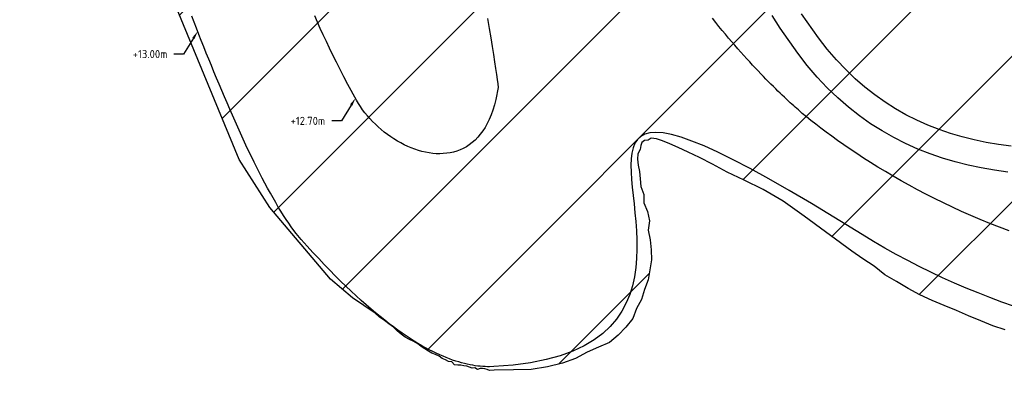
# Model space of a CAD drawing. Header units: metres. Extents: x 201571 to 204484, y 393973 to 396972.
# Tile 3 of 12: x 203137 to 203441, y 396237 to 396350. Entities that reach past the tile are written whole.
import ezdxf
from ezdxf import colors
from ezdxf.entities.mleader import LeaderData, LeaderLine
from ezdxf.math import Vec2, Vec3

# ---------------------------------------------------------------- set-up
doc = ezdxf.new("R2010")
doc.units = ezdxf.units.M
doc.layers.get('0').update_dxf_attribs({"lineweight": 25})
doc.layers.add('Z-GROENE-RIVIER-G', color=109, linetype='Continuous', lineweight=25)
doc.styles.get("Standard").update_dxf_attribs({"font": 'NLCS-ISO.ttf'})

msp = doc.modelspace()

# ---------------------------------------------------------------- hatches: boundary and pattern name
at = {"layer": 'Z-GROENE-RIVIER-G'}
h = msp.add_hatch(dxfattribs=at)
h.set_pattern_fill('ANSI31', color=256, scale=10)
h.paths.add_polyline_path([(204459.66, 396124.82), (204452.48, 396121.46), (204438.03, 396117.75), (204421.37, 396108.32), (204399.89, 396098.32), (204370.82, 396092.77), (204345.53, 396088.71), (204298.61, 396090.26), (204297.1, 396089.87), (204295.19, 396089.94), (204290.09, 396090.11), (204286.07, 396090.25), (204281.2, 396090.84), (204273.31, 396091.3), (204260.01, 396089.94), (204256.56, 396087.58), (204256.46, 396087.58), (204249.91, 396086.12), (204246.6, 396085.66), (204241.64, 396085.22), (204235.63, 396084.41), (204227.86, 396083.05), (204220.68, 396080.31), (204216.09, 396078.48), (204211.69, 396076.87), (204208.48, 396075.71), (204205.82, 396075.12), (204201.56, 396074.42), (204199.54, 396074.09), (204182.5, 396072.68), (204154.71, 396070.4), (204126.93, 396068.11), (204099.14, 396065.82), (204071.36, 396063.53), (204048.64, 396060.02), (204025.92, 396056.52), (204024.91, 396056.39), (204009.99, 396054.59), (204008.88, 396054.51), (203991.41, 396053.28), (203990.16, 396053.35), (203987.68, 396053.78), (203985.26, 396055.76), (203982.74, 396055.37), (203980.23, 396055.06), (203977.73, 396055.22), (203975.25, 396055.77), (203972.75, 396055.91), (203970.28, 396056.55), (203967.8, 396057.2), (203965.29, 396056.86), (203962.81, 396057.5), (203960.3, 396057.29), (203957.77, 396056.53), (203955.3, 396057.46), (203952.32, 396058.34), (203949.69, 396057.73), (203947.2, 396057.96), (203944.86, 396059.15), (203942.4, 396059.61), (203939.85, 396059.5), (203937.52, 396060.75), (203934.98, 396060.73), (203932.46, 396060.82), (203930.06, 396061.61), (203927.52, 396061.55), (203924.93, 396061.16), (203922.55, 396062.11), (203920.03, 396062.23), (203915.82, 396062.55), (203913.68, 396063.89), (203911.35, 396064.8), (203909.04, 396065.77), (203906.89, 396067.09), (203904.42, 396067.68), (203902.09, 396068.6), (203899.7, 396069.37), (203897.42, 396070.41), (203895.04, 396071.19), (203892.67, 396072.01), (203890.59, 396073.49), (203888.14, 396074.15), (203885.88, 396075.22), (203883.58, 396076.19), (203881.77, 396078.27), (203879.75, 396079.89), (203877.09, 396080.05), (203874.47, 396080.31), (203871.94, 396080.78), (203869.15, 396080.66), (203867.3, 396082.64), (203864.67, 396082.9), (203861.53, 396081.98), (203861.19, 396087.36), (203859.07, 396088.76), (203856.44, 396091.07), (203854.57, 396092.78), (203853.01, 396094.96), (203850.99, 396096.43), (203848.93, 396097.85), (203846.72, 396099.04), (203844.61, 396100.38), (203842.98, 396102.47), (203840.97, 396103.95), (203839.05, 396105.58), (203837.05, 396107.09), (203835.32, 396109.02), (203833.21, 396110.36), (203831.24, 396111.91), (203829.22, 396113.4), (203827.47, 396115.29), (203824.96, 396116.01), (203823, 396117.59), (203821.01, 396119.11), (203819.03, 396120.65), (203816.8, 396121.82), (203814.63, 396123.06), (203812.52, 396124.41), (203810.54, 396125.94), (203808.82, 396127.88), (203806.26, 396128.54), (203804.01, 396129.67), (203801.89, 396130.99), (203799.83, 396132.4), (203797.56, 396133.51), (203814.76, 396164.85), (203818.13, 396176.28), (203819, 396186.72), (203817.04, 396193.06), (203814.88, 396199.25), (203813.48, 396202.06), (203809.66, 396207.49), (203804.45, 396212.55), (203742.69, 396250.89), (203735.1, 396257.1), (203712.23, 396272.92), (203709.78, 396271.61), (203688.02, 396246.04), (203626.14, 396297.47), (203625.85, 396297.69), (203625.2, 396297.73), (203624.75, 396297.53), (203624.3, 396297.23), (203623.54, 396297.06), (203622.13, 396297.22), (203621.81, 396296.57), (203621.22, 396296.03), (203620.66, 396295.4), (203619.55, 396295.06), (203617.75, 396295.12), (203616.19, 396294.95), (203615.1, 396294.43), (203614.08, 396293.81), (203613.38, 396292.94), (203612.64, 396292.05), (203611.72, 396291.25), (203611.08, 396290.23), (203610.17, 396289.37), (203609.75, 396288.16), (203609.23, 396287.01), (203608.49, 396285.99), (203607.76, 396284.96), (203606.92, 396284.01), (203606.43, 396282.82), (203605.79, 396281.75), (203605.06, 396280.74), (203604.37, 396279.74), (203603.5, 396278.87), (203602.38, 396278.2), (203601.28, 396277.56), (203600.76, 396276.56), (203600.12, 396275.69), (203600.03, 396274.5), (203600.09, 396273.27), (203599.76, 396272.35), (203599.23, 396271.63), (203598.55, 396271.08), (203598.34, 396270.28), (203598.16, 396269.55), (203597.84, 396268.98), (203597.49, 396268.53), (203597.09, 396268.2), (203596.82, 396267.88), (203596.63, 396267.61), (203596.45, 396267.44), (203596.39, 396267.3), (203596.44, 396267.41), (203596.04, 396266.8), (203595.83, 396266.36), (203595.45, 396265.95), (203595.17, 396265.39), (203594.64, 396264.91), (203594.25, 396264.27), (203593.9, 396263.55), (203593.21, 396262.96), (203592.55, 396262.31), (203592.28, 396261.37), (203591.9, 396260.44), (203591.41, 396259.55), (203590.92, 396258.6), (203590.22, 396257.75), (203589.84, 396256.66), (203589.24, 396255.68), (203588.43, 396254.81), (203587.58, 396253.94), (203587.45, 396252.57), (203586.74, 396251.57), (203586.24, 396250.4), (203585.46, 396249.42), (203584.79, 396248.34), (203583.94, 396247.4), (203583.03, 396246.49), (203582.05, 396245.63), (203576.94, 396240.19), (203569.67, 396237.06), (203561.01, 396236.51), (203551.14, 396238.76), (203548.62, 396238.66), (203546.15, 396239.43), (203543.47, 396239.19), (203540.85, 396239.9), (203538.14, 396240.5), (203535.31, 396240.67), (203532.47, 396241.28), (203529.63, 396242.31), (203526.7, 396243.07), (203517.44, 396244.61), (203514.16, 396244.59), (203510.81, 396244.46), (203507.3, 396243.72), (203503.84, 396243.65), (203500.51, 396244.51), (203497.06, 396245.02), (203493.66, 396245.98), (203489.94, 396245.55), (203486.47, 396246.54), (203482.85, 396247.01), (203479.22, 396247.61), (203475.56, 396248.26), (203471.94, 396249.21), (203468.26, 396250.04), (203464.52, 396250.77), (203460.77, 396251.58), (203456.89, 396252.08), (203452.98, 396252.61), (203448.85, 396252.59), (203444.95, 396253.43), (203441.19, 396254.75), (203437.38, 396256), (203433.68, 396257.59), (203429.93, 396259.12), (203426.19, 396260.72), (203422.42, 396262.29), (203418.63, 396263.86), (203414.88, 396265.57), (203411.24, 396267.54), (203407.69, 396269.7), (203404.06, 396271.74), (203400.78, 396274.41), (203397.24, 396276.65), (203393.92, 396279.03), (203379.21, 396289.88), (203372.68, 396294.43), (203366.5, 396298.11), (203360.66, 396300.94), (203355.42, 396303.42), (203350.89, 396305.85), (203346.9, 396307.96), (203343.35, 396309.6), (203340.29, 396311), (203337.68, 396312.11), (203335.47, 396313.05), (203333.59, 396313.64), (203332.01, 396313.89), (203331.02, 396313.24), (203329.92, 396313.16), (203329.13, 396312.56), (203328.74, 396311.59), (203328.56, 396310.41), (203327.82, 396309.1), (203327.78, 396307.44), (203327.91, 396305.59), (203328.32, 396303.57), (203328.6, 396301.37), (203328.76, 396299), (203329.66, 396296.56), (203329.74, 396293.91), (203330.85, 396291.26), (203331.4, 396288.45), (203330.99, 396285.5), (203331.7, 396282.55), (203331.96, 396279.51), (203332.11, 396276.4), (203331.51, 396273.32), (203331.06, 396270.2), (203329.87, 396267.25), (203329, 396264.18), (203327.39, 396261.4), (203326.26, 396258.27), (203324.18, 396255.64), (203321.78, 396253.19), (203319.11, 396250.88), (203315.68, 396249.46), (203312.22, 396247.9), (203308.64, 396246), (203304.55, 396244.55), (203299.99, 396243.42), (203294.98, 396242.55), (203289.45, 396242.47), (203283.48, 396242.37), (203282.11, 396242.3), (203281.39, 396242.52), (203280.67, 396242.75), (203279.93, 396242.85), (203279.17, 396242.91), (203278.34, 396242.6), (203277.58, 396243.04), (203276.72, 396242.96), (203275.92, 396243.33), (203275.07, 396243.55), (203274.17, 396243.67), (203273.26, 396243.89), (203272.28, 396243.94), (203271.26, 396244.03), (203270.49, 396244.9), (203269.43, 396245.07), (203268.47, 396245.56), (203267.44, 396245.98), (203266.5, 396246.66), (203265.45, 396247.18), (203264.33, 396247.65), (203263.22, 396248.21), (203262.17, 396248.97), (203261.04, 396249.67), (203259.92, 396250.46), (203258.75, 396251.22), (203257.43, 396251.86), (203256.08, 396252.53), (203254.86, 396253.49), (203253.62, 396254.49), (203252.41, 396255.61), (203251.05, 396256.61), (203249.65, 396257.65), (203248.18, 396258.68), (203246.81, 396259.92), (203239.76, 396264.63), (203233.06, 396270.46), (203214.29, 396292.47), (203204.79, 396307.29), (203185.74, 396353.54), (203168.33, 396397.86), (203159.69, 396419.82), (203149.67, 396452.79), (203145.89, 396468.09), (203142.25, 396478.85), (203139.37, 396495.21), (203139.82, 396511.72), (203137.55, 396538.17), (203135.12, 396566.81), (203132.7, 396588.92), (203129.99, 396603.84), (203126.64, 396609.52), (203125.22, 396615.43), (203122.91, 396620.84), (203121.84, 396626.4), (203119.36, 396631.25), (203117.56, 396636.13), (203118.56, 396642.05), (203116.31, 396646.44), (203111.29, 396649.97), (203108.93, 396655.02), (203105.37, 396660.08), (203102.1, 396663.52), (203097.47, 396664.86), (203094.34, 396667.07), (203091.5, 396669.32), (203089.31, 396672.07), (203087.2, 396674.86), (203085.24, 396677.83), (203083.25, 396680.85), (203080.67, 396683.16), (203078.03, 396685.4), (203075.06, 396687.13), (203072.21, 396689.1), (203069.14, 396690.71), (203065.96, 396692.18), (203062.75, 396693.64), (203059.41, 396694.88), (203056.12, 396696.4), (203052.72, 396697.8), (203049.03, 396698.49), (203045.51, 396699.9), (203041.96, 396701.55), (203038.24, 396702.84), (203034.5, 396704.37), (203030.7, 396706.02), (203026.92, 396708.19), (203022.87, 396709.52), (203018.9, 396711.63), (203016.96, 396711.91), (202988.58, 396717.62), (202987.61, 396717.79), (202958.98, 396722.43), (202957.92, 396722.62), (202939.8, 396728.75), (202938.83, 396729.19), (202926.31, 396735.58), (202923.18, 396738.14), (202920.6, 396739.23), (202918.48, 396740.61), (202916.47, 396741.83), (202914.72, 396743.13), (202913.37, 396744.61), (202911.9, 396745.86), (202910.87, 396747.3), (202909.89, 396748.67), (202909.11, 396750.05), (202908.51, 396751.44), (202907.66, 396752.67), (202907.17, 396753.96), (202907.18, 396755.37), (202906.83, 396756.61), (202906.63, 396757.86), (202906.53, 396759.21), (202905.56, 396761), (202902.67, 396763.74), (202898.54, 396767), (202893.74, 396769.7), (202888, 396772.18), (202884.87, 396773.35), (202881.25, 396773.98), (202877.23, 396774.5), (202872.79, 396774.91), (202867.99, 396775.55), (202862.66, 396775.84), (202853.52, 396776.5), (202849.24, 396777.19), (202845.1, 396777.92), (202841.09, 396778.54), (202837.29, 396779.62), (202833.62, 396780.62), (202830.13, 396781.98), (202826.76, 396783.22), (202823.52, 396784.56), (202820.35, 396785.58), (202817.17, 396785.95), (202814.09, 396786.28), (202810.97, 396785.94), (202808.12, 396786.51), (202805.27, 396786.65), (202802.66, 396787.52), (202800.06, 396788.05), (202797.3, 396787.65), (202794.82, 396788.14), (202792.38, 396788.51), (202790.04, 396789.09), (202787.71, 396789.5), (202785.56, 396790.35), (202783.36, 396790.92), (202781.14, 396791.31), (202779.02, 396791.89), (202777.08, 396792.89), (202775.07, 396793.62), (202773.22, 396794.68), (202771.16, 396795.24), (202769.41, 396796.44), (202767.6, 396797.5), (202765.89, 396798.71), (202764.1, 396799.77), (202762.27, 396800.8), (202760.65, 396802.18), (202759.02, 396803.57), (202757.32, 396804.89), (202755.49, 396806.04), (202753.91, 396807.63), (202752.11, 396808.95), (202750.24, 396810.24), (202748.26, 396811.46), (202746.23, 396812.71), (202744.2, 396814.06), (202742.02, 396815.33), (202739.9, 396816.77), (202737.75, 396818.32), (202735.17, 396819.65), (202726.95, 396822.42), (202725.01, 396824.27), (202723.93, 396826.74), (202722.83, 396829.09), (202722.2, 396831.65), (202721.37, 396834.01), (202720.65, 396836.37), (202719.89, 396838.69), (202719.53, 396841.13), (202719.14, 396843.53), (202719.15, 396846.04), (202718.95, 396848.44), (202718.83, 396850.86), (202717.69, 396852.25), (202713.57, 396865.76), (202713.37, 396866.82), (202711.85, 396878.17), (202710.33, 396889.52), (202710.02, 396890.29), (202705.45, 396899.67), (202700.88, 396909.06), (202700.42, 396909.67), (202691.35, 396917.18), (202690.63, 396917.56), (202684.23, 396919.85), (202683.42, 396919.94), (202672.45, 396919.94), (202671.42, 396919.99), (202661.43, 396920.57), (202651.44, 396921.15), (202641.45, 396921.73), (202631.47, 396922.31), (202630.46, 396922.4), (202620.74, 396923.26), (202611.02, 396924.11), (202601.3, 396924.97), (202591.58, 396925.83), (202590.48, 396925.98), (202583.6, 396928.3), (202576.73, 396930.63), (202576.38, 396930.85), (202576.17, 396931.07), (202574.14, 396941.45), (202574.29, 396942.61), (202576.47, 396953.37), (202576.85, 396954.41), (202581.71, 396964.37), (202582.59, 396965.22), (202589.37, 396969.66), (202590.44, 396970.06), (202597.45, 396971.84), (202602.56, 396969.66), (202607.85, 396964.66), (202608.6, 396964.26), (202615.69, 396960.69), (202622.78, 396957.11), (202623.63, 396956.9), (202634.85, 396954.63), (202636.21, 396954.58), (202657.35, 396954.47), (202659.24, 396955.88), (202661.21, 396955.79), (202663.21, 396955.53), (202665.22, 396955.49), (202667.24, 396955.39), (202669.25, 396955.66), (202671.29, 396955.55), (202673.32, 396955.66), (202675.33, 396956.14), (202677.36, 396956.48), (202679.4, 396956.44), (202681.44, 396956.27), (202683.44, 396956.57), (202685.43, 396957.06), (202687.43, 396957.25), (202689.41, 396957.3), (202691.4, 396956.83), (202693.33, 396957.37), (202695.26, 396957.2), (202697.15, 396957.16), (202699.03, 396956.91), (202700.86, 396956.77), (202702.66, 396956.52), (202709.51, 396956.44), (202711.12, 396956.41), (202712.66, 396956.08), (202714.16, 396955.87), (202715.68, 396956.06), (202717.14, 396956.04), (202718.58, 396956.09), (202719.87, 396955.69), (202721.21, 396955.59), (202722.54, 396955.52), (202723.7, 396955.05), (202724.72, 396954.41), (202725.83, 396953.88), (202729.83, 396950.57), (202731.61, 396948.74), (202733.65, 396947.17), (202735.59, 396945.45), (202736.95, 396943.25), (202738.73, 396941.3), (202739.81, 396938.87), (202741, 396936.49), (202742.09, 396934.02), (202742.67, 396931.3), (202743.88, 396928.78), (202744.89, 396926.14), (202745.67, 396923.37), (202747.09, 396920.74), (202748.81, 396918.13), (202749.44, 396915.17), (202750.72, 396912.34), (202751.43, 396909.33), (202751.51, 396906.16), (202752.08, 396903.08), (202753.08, 396900.07), (202753.82, 396897), (202754.65, 396893.93), (202755.74, 396890.93), (202756.62, 396887.87), (202758.02, 396884.97), (202758.86, 396881.93), (202762.3, 396866.53), (202764.34, 396864.06), (202765.75, 396858.13), (202769.17, 396852.36), (202772.75, 396847.17), (202775.16, 396844.44), (202779.91, 396840.54), (202781.89, 396838.83), (202786.97, 396834.83), (202794.36, 396830.75), (202796.39, 396829.95), (202802.37, 396827.86), (202804.35, 396827.06), (202812.75, 396825.03), (202822.71, 396824.48), (202823.66, 396824.45), (202832.13, 396824.76), (202838.55, 396825.33), (202841.38, 396825.96), (202852.78, 396828.98), (202853.79, 396829.42), (202862.22, 396831.57), (202864.78, 396832.41), (202871.57, 396833.79), (202876.34, 396834.02), (202881.88, 396833.48), (202886.03, 396832.25), (202894.62, 396829.1), (202895.64, 396828.65), (202903.23, 396823.59), (202904.12, 396822.89), (202910.04, 396815.97), (202910.69, 396815.19), (202918.76, 396805), (202926.84, 396794.81), (202927.47, 396794.05), (202935.52, 396784.5), (202944.18, 396775.3), (202944.96, 396774.42), (202952.56, 396767.24), (202961.37, 396760.62), (202962.42, 396759.77), (202968.58, 396756.07), (202975.34, 396752.59), (202976.71, 396751.92), (202981.51, 396749.7), (202986.79, 396747.9), (202989.53, 396747.13), (202995.55, 396745.76), (203003.25, 396744.43), (203004.95, 396744.08), (203006.97, 396743.87), (203010.17, 396743.4), (203013.42, 396743.48), (203016.7, 396743.73), (203019.99, 396743.6), (203023.33, 396743.75), (203026.72, 396744.4), (203030.14, 396744.64), (203033.62, 396744.8), (203037.16, 396745.2), (203040.78, 396745.84), (203044.46, 396746.04), (203048.23, 396746.23), (203052.02, 396745.77), (203055.93, 396745.67), (203059.97, 396745.87), (203064.07, 396745.68), (203068.21, 396744.99), (203072.41, 396744.09), (203076.7, 396743.08), (203081.11, 396742.13), (203085.63, 396741.13), (203090.17, 396739.68), (203094.95, 396738.56), (203099.8, 396737.15), (203104.65, 396735.56), (203110.66, 396733.63), (203113.74, 396732.58), (203116.94, 396731.66), (203120.03, 396730.18), (203123.28, 396728.94), (203126.89, 396728.62), (203137.83, 396726.07), (203145.28, 396721.38), (203162.38, 396712.95), (203174.41, 396708.6), (203187.72, 396701.9), (203201.78, 396695.66), (203221.27, 396686.97), (203236.07, 396678.5), (203247.24, 396672.17), (203257.43, 396666.95), (203261.93, 396664.51), (203265.72, 396661.02), (203269.98, 396658.11), (203273.95, 396654.74), (203277.55, 396650.88), (203282.05, 396648.01), (203286.45, 396644.93), (203291.01, 396641.9), (203294.39, 396637.55), (203300.5, 396635.68), (203304.62, 396630.46), (203307.87, 396628.58), (203310.62, 396626.1), (203312.72, 396622.96), (203314.75, 396619.66), (203317.6, 396616.84), (203320.32, 396613.79), (203323.14, 396610.69), (203325.61, 396607.23), (203328.4, 396603.89), (203330.69, 396600.11), (203333, 396596.26), (203335.57, 396592.51), (203338.08, 396588.64), (203341.55, 396585.33), (203344.2, 396581.42), (203346.91, 396577.5), (203348.45, 396572.77), (203350.55, 396568.35), (203351.79, 396563.34), (203353.93, 396558.87), (203355.81, 396554.19), (203359.09, 396550.45), (203364.84, 396548.39), (203364.15, 396541.88), (203367.29, 396538.02), (203371.52, 396534.98), (203374.09, 396530.75), (203377.31, 396527.03), (203381.23, 396523.89), (203385.47, 396521.09), (203387.9, 396516.89), (203390.8, 396513.12), (203394.63, 396510.22), (203397.53, 396506.59), (203401, 396503.56), (203403.39, 396499.57), (203407.21, 396497.08), (203410.01, 396493.65), (203413.62, 396491.2), (203417.04, 396488.67), (203420.73, 396486.65), (203423.23, 396483.19), (203426.87, 396481.41), (203430.2, 396479.34), (203433.38, 396477.19), (203436.71, 396475.43), (203439.88, 396473.48), (203443.51, 396472.3), (203451.46, 396469.97), (203455.09, 396467.9), (203458.88, 396466.18), (203462.63, 396464.31), (203466.48, 396462.66), (203470.38, 396461.08), (203474.69, 396460.61), (203478.48, 396458.71), (203482.04, 396456.15), (203486, 396454.67), (203490.01, 396453.34), (203494.39, 396453.07), (203498.2, 396451.23), (203501.96, 396449.2), (203505.77, 396447.35), (203509.57, 396445.52), (203513.44, 396443.91), (203517.79, 396443.85), (203521.61, 396442.19), (203525.59, 396441.14), (203529.61, 396440.28), (203533.36, 396438.65), (203537.13, 396437.18), (203540.88, 396435.74), (203544.87, 396435.23), (203548.51, 396433.65), (203552.15, 396432.22), (203556.17, 396432.2), (203559.66, 396430.54), (203563.15, 396429.04), (203566.71, 396427.96), (203570.47, 396427.74), (203573.8, 396426.22), (203577.03, 396424.54), (203580.18, 396422.78), (203583.35, 396421.32), (203586.95, 396421.6), (203589.99, 396420.14), (203593.02, 396418.86), (203595.95, 396417.48), (203599.31, 396417.99), (203602.1, 396416.63), (203604.81, 396415.3), (203607.47, 396414.08), (203610.02, 396412.74), (203612.51, 396411.48), (203615.24, 396411.49), (203618.5, 396413.86), (203620.75, 396413.75), (203623.04, 396412.55), (203624.33, 396412), (203625.74, 396411.54), (203627.44, 396412.24), (203629.22, 396412.91), (203631.03, 396413.18), (203632.67, 396411.35), (203634.74, 396412.12), (203636.96, 396413.42), (203639.02, 396412.56), (203641.17, 396411.71), (203643.42, 396410.95), (203645.91, 396411.4), (203648.27, 396410.1), (203650.74, 396409), (203653.29, 396407.95), (203655.98, 396407.3), (203658.88, 396407.5), (203661.64, 396406.23), (203664.65, 396405.99), (203667.77, 396405.92), (203670.78, 396404.71), (203673.93, 396403.88), (203677.29, 396403.65), (203680.49, 396402.24), (203683.91, 396401.49), (203687.54, 396401.28), (203691.01, 396400), (203694.93, 396400.18), (203698.52, 396398.67), (203702.75, 396399.21), (203706.45, 396397.46), (203710.4, 396396.3), (203714.91, 396396.61), (203718.91, 396394.96), (203723.3, 396394.19), (203728.18, 396394.47), (203732.38, 396392.5), (203736.74, 396390.74), (203741.79, 396390.45), (203744.14, 396389.71), (203746.5, 396388.96), (203762.23, 396379.57), (203780.69, 396367.96), (203796.24, 396359.45), (203805.82, 396355.1), (203805.94, 396349.99), (203808.9, 396350.27), (203811.12, 396349.14), (203812.93, 396347.23), (203814.89, 396345.6), (203817.08, 396344.43), (203818.72, 396342.17), (203821.37, 396341.97), (203823.93, 396341.57), (203826.02, 396340.22), (203828.5, 396339.69), (203830.64, 396338.58), (203833.33, 396338.6), (203835.22, 396336.83), (203837.64, 396336.46), (203839.67, 396334.99), (203842.14, 396334.9), (203844.25, 396333.61), (203846.53, 396333.07), (203848.48, 396331.4), (203850.95, 396331.23), (203853.16, 396330.42), (203855.27, 396328.94), (203857.94, 396329.93), (203860.3, 396329.71), (203862.71, 396329.37), (203865.12, 396329.51), (203867.58, 396329.5), (203870.04, 396329.53), (203872.43, 396329.38), (203874.82, 396328.54), (203877.37, 396329.62), (203879.83, 396329.58), (203882.26, 396328.8), (203884.83, 396330.29), (203887.29, 396330.62), (203889.73, 396329.89), (203892.21, 396330.68), (203894.68, 396330.74), (203897.12, 396330.66), (203899.6, 396330.83), (203902.02, 396330.27), (203904.49, 396330.12), (203906.95, 396330.72), (203909.42, 396330.09), (203911.88, 396330.25), (203914.35, 396329.4), (203916.81, 396329.49), (203919.3, 396330.19), (203921.77, 396329.66), (203924.26, 396330.37), (203926.73, 396331.65), (203929.22, 396332.43), (203931.71, 396331.28), (203934.2, 396331.67), (203936.69, 396331.84), (203939.19, 396330.94), (203941.69, 396331.98), (203944.2, 396330.29), (203946.71, 396330.74), (203949.22, 396330.28), (203951.73, 396329.96), (203954.24, 396329.29), (203956.75, 396330.22), (203959.27, 396330.28), (203963, 396329.3), (203965.51, 396329.2), (203967.99, 396328.9), (203970.21, 396329.01), (203972.72, 396328.96), (203975.08, 396329.69), (203977.33, 396329.27), (203979.89, 396330.08), (203982.18, 396330.46), (203984.41, 396329.4), (203986.7, 396329.87), (203989.21, 396330.77), (203991.48, 396331.2), (203993.8, 396329.62), (203996.24, 396331.45), (203998.57, 396330.55), (204000.93, 396329.83), (204003.23, 396330.41), (204005.69, 396331.02), (204008.12, 396330.12), (204010.6, 396329.11), (204013.09, 396328.37), (204015.44, 396328.99), (204018.02, 396328.52), (204020.51, 396328.19), (204022.98, 396328.23), (204025.44, 396328.37), (204027.98, 396328.26), (204030.42, 396328.63), (204032.89, 396328.87), (204035.45, 396328.57), (204037.88, 396329.21), (204040.3, 396329.91), (204042.65, 396331.13), (204045.05, 396332.05), (204047.39, 396333.48), (204050.11, 396332.44), (204052.46, 396333.7), (204054.91, 396334.65), (204057.23, 396336.74), (204059.98, 396335.64), (204060.78, 396339.45), (204066.66, 396343.49), (204076.51, 396343.47), (204093.44, 396342.61), (204114.77, 396338.99), (204115.85, 396338.85), (204137.85, 396331.95), (204159.86, 396325.05), (204160.89, 396324.64), (204189.92, 396307.77), (204218.95, 396290.89), (204219.79, 396290.17), (204244.35, 396268.36), (204244.97, 396268.09), (204267.54, 396264.39), (204268.41, 396264.25), (204303.74, 396267.09), (204339.07, 396269.92), (204340.09, 396269.98), (204358.1, 396270.54), (204387.67, 396274.38), (204412.41, 396276.85), (204430.44, 396275.97), (204446.07, 396274.13), (204464.84, 396267.14), (204477.67, 396246.43), (204483.78, 396208.29), (204484.4, 396167.56), (204472.38, 396139.3)])

# ---------------------------------------------------------------- linework, layer by layer
for points, elevation in [([(203443.81, 396262.05), (203440.14, 396263.36), (203436.48, 396264.74), (203432.82, 396266.17), (203429.17, 396267.67), (203425.53, 396269.23), (203421.9, 396270.85), (203418.29, 396272.54), (203414.69, 396274.29), (203411.12, 396276.12), (203407.57, 396278.02), (203404.04, 396279.99), (203400.54, 396282.03), (203397.07, 396284.16), (203397.07, 396284.16), (203381.48, 396293.71), (203374.59, 396297.77), (203368.28, 396301.37), (203362.53, 396304.52), (203357.3, 396307.25), (203352.57, 396309.56), (203348.33, 396311.48), (203344.54, 396313.01), (203341.18, 396314.19), (203338.23, 396315.01), (203335.66, 396315.5), (203333.45, 396315.67), (203331.57, 396315.54), (203330.01, 396315.12), (203328.73, 396314.44), (203327.72, 396313.5), (203326.94, 396312.32), (203326.38, 396310.92), (203326, 396309.31), (203325.8, 396307.51), (203325.73, 396305.54), (203325.78, 396303.4), (203325.93, 396301.13), (203326.14, 396298.73), (203326.4, 396296.21), (203326.68, 396293.6), (203326.96, 396290.91), (203327.21, 396288.15), (203327.41, 396285.35), (203327.53, 396282.51), (203327.56, 396279.66), (203327.46, 396276.8), (203327.21, 396273.97), (203326.79, 396271.16), (203326.18, 396268.39), (203325.34, 396265.69), (203324.26, 396263.07), (203322.91, 396260.54), (203321.27, 396258.13), (203319.31, 396255.83), (203317.01, 396253.68), (203314.35, 396251.69), (203311.29, 396249.87), (203307.83, 396248.24), (203303.92, 396246.81), (203299.56, 396245.6), (203294.7, 396244.63), (203289.34, 396243.91), (203283.45, 396243.46), (203283.45, 396243.46), (203282.11, 396243.43), (203281.42, 396243.43), (203280.71, 396243.45), (203279.99, 396243.49), (203279.24, 396243.56), (203278.47, 396243.64), (203277.69, 396243.74), (203276.89, 396243.87), (203276.06, 396244.02), (203275.22, 396244.19), (203274.36, 396244.39), (203273.47, 396244.62), (203272.57, 396244.88), (203271.64, 396245.17), (203270.7, 396245.48), (203269.73, 396245.83), (203268.74, 396246.22), (203267.73, 396246.63), (203266.7, 396247.08), (203265.64, 396247.57), (203264.56, 396248.1), (203263.46, 396248.66), (203262.33, 396249.27), (203261.19, 396249.91), (203260.01, 396250.6), (203258.82, 396251.33), (203257.59, 396252.11), (203256.35, 396252.93), (203255.08, 396253.8), (203253.78, 396254.71), (203252.46, 396255.67), (203251.11, 396256.69), (203249.74, 396257.75), (203248.34, 396258.87), (203246.91, 396260.04), (203245.45, 396261.26), (203243.97, 396262.55), (203242.47, 396263.88), (203240.93, 396265.28), (203239.36, 396266.73), (203237.77, 396268.25), (203236.15, 396269.82), (203234.5, 396271.46), (203232.82, 396273.16), (203231.11, 396274.93), (203229.37, 396276.76), (203227.61, 396278.66), (203225.81, 396280.62), (203223.98, 396282.66), (203223.98, 396282.66), (203222.46, 396284.47), (203221.69, 396285.47), (203220.91, 396286.53), (203220.13, 396287.65), (203219.33, 396288.82), (203218.53, 396290.05), (203217.73, 396291.33), (203216.91, 396292.65), (203216.1, 396294.03), (203215.28, 396295.45), (203214.45, 396296.92), (203213.62, 396298.43), (203212.79, 396299.98), (203211.96, 396301.57), (203211.12, 396303.19), (203210.28, 396304.84), (203209.44, 396306.53), (203208.6, 396308.25), (203207.76, 396310), (203206.92, 396311.77), (203206.08, 396313.57), (203205.24, 396315.39), (203204.41, 396317.23), (203203.57, 396319.08), (203202.74, 396320.96), (203201.91, 396322.85), (203201.09, 396324.74), (203200.27, 396326.65), (203199.45, 396328.57), (203198.64, 396330.5), (203197.84, 396332.42), (203197.04, 396334.35), (203196.25, 396336.28), (203195.46, 396338.21), (203194.68, 396340.14), (203193.92, 396342.06), (203193.15, 396343.97), (203192.4, 396345.87), (203191.66, 396347.76), (203190.93, 396349.63), (203190.21, 396351.49)], 13), ([(203281.47, 396350.75), (203281.98, 396347.72), (203282.45, 396344.86), (203282.9, 396342.19), (203283.3, 396339.71), (203283.66, 396337.44), (203283.97, 396335.38), (203284.24, 396333.55), (203284.45, 396331.95), (203284.6, 396330.59), (203284.7, 396329.49), (203284.7, 396329.49), (203284.01, 396325.82), (203283.59, 396324.14), (203283.11, 396322.56), (203282.58, 396321.08), (203282, 396319.69), (203281.37, 396318.4), (203280.7, 396317.2), (203279.98, 396316.1), (203279.23, 396315.08), (203278.44, 396314.15), (203277.61, 396313.3), (203276.74, 396312.54), (203275.85, 396311.86), (203274.93, 396311.25), (203273.97, 396310.73), (203273, 396310.28), (203272, 396309.91), (203270.98, 396309.6), (203269.94, 396309.37), (203268.89, 396309.21), (203267.82, 396309.11), (203266.74, 396309.07), (203265.65, 396309.1), (203264.55, 396309.19), (203263.45, 396309.34), (203262.34, 396309.55), (203261.23, 396309.81), (203260.13, 396310.12), (203259.02, 396310.48), (203257.93, 396310.9), (203256.84, 396311.36), (203255.76, 396311.86), (203254.69, 396312.41), (203253.64, 396313.01), (203252.6, 396313.64), (203251.58, 396314.31), (203250.59, 396315.01), (203249.61, 396315.75), (203248.66, 396316.52), (203247.74, 396317.33), (203246.85, 396318.16), (203245.99, 396319.01), (203245.17, 396319.9), (203244.38, 396320.8), (203243.63, 396321.73), (203242.92, 396322.67), (203242.25, 396323.63), (203241.63, 396324.61), (203241.05, 396325.6), (203241.05, 396325.6), (203238.41, 396330.47), (203237.17, 396332.81), (203235.99, 396335.09), (203234.85, 396337.32), (203233.77, 396339.5), (203232.73, 396341.63), (203231.73, 396343.7), (203230.77, 396345.73), (203229.86, 396347.72), (203228.98, 396349.66), (203228.13, 396351.56)], 12.7), ([(203442.05, 396303.43), (203437.92, 396304), (203433.83, 396304.7), (203429.8, 396305.55), (203425.81, 396306.56), (203421.89, 396307.72), (203418.02, 396309.04), (203414.22, 396310.54), (203410.47, 396312.21), (203406.8, 396314.07), (203403.2, 396316.11), (203399.66, 396318.35), (203396.2, 396320.8), (203392.82, 396323.45), (203389.52, 396326.31), (203386.3, 396329.4), (203383.17, 396332.71), (203380.13, 396336.26), (203377.17, 396340.04), (203377.17, 396340.04), (203371.73, 396347.82), (203369.28, 396351.69)], 12.5), ([(203443.01, 396311.38), (203439.14, 396311.9), (203435.34, 396312.56), (203431.6, 396313.35), (203427.93, 396314.27), (203424.32, 396315.34), (203420.78, 396316.55), (203417.31, 396317.92), (203413.91, 396319.44), (203410.58, 396321.12), (203407.31, 396322.97), (203404.12, 396325), (203400.98, 396327.21), (203397.92, 396329.62), (203394.92, 396332.22), (203391.98, 396335.04), (203389.11, 396338.07), (203386.32, 396341.33), (203383.61, 396344.8), (203378.39, 396352.26)], 11.7), ([(203442.44, 396285.33), (203439.41, 396286.45), (203436.43, 396287.6), (203433.48, 396288.8), (203430.57, 396290.03), (203427.71, 396291.3), (203424.9, 396292.59), (203422.13, 396293.91), (203419.41, 396295.25), (203416.74, 396296.61), (203414.12, 396297.99), (203411.57, 396299.38), (203409.07, 396300.77), (203406.63, 396302.17), (203404.25, 396303.58), (203401.93, 396304.98), (203399.68, 396306.38), (203397.5, 396307.77), (203395.39, 396309.15), (203393.35, 396310.51), (203391.39, 396311.85), (203389.5, 396313.18), (203387.69, 396314.47), (203385.96, 396315.74), (203384.31, 396316.98), (203382.75, 396318.18), (203381.27, 396319.35), (203379.88, 396320.47), (203378.59, 396321.54), (203377.38, 396322.57), (203377.38, 396322.57), (203376.44, 396323.4), (203375.94, 396323.85), (203375.41, 396324.32), (203374.85, 396324.82), (203374.28, 396325.35), (203373.68, 396325.91), (203373.06, 396326.49), (203372.42, 396327.1), (203371.76, 396327.73), (203371.08, 396328.39), (203370.38, 396329.07), (203369.66, 396329.79), (203368.92, 396330.52), (203368.16, 396331.29), (203367.38, 396332.08), (203366.59, 396332.9), (203365.78, 396333.74), (203364.95, 396334.61), (203364.11, 396335.51), (203363.25, 396336.43), (203362.37, 396337.38), (203361.48, 396338.35), (203360.58, 396339.35), (203359.66, 396340.38), (203358.73, 396341.44), (203357.79, 396342.52), (203356.83, 396343.63), (203355.86, 396344.76), (203354.88, 396345.93), (203353.89, 396347.11), (203352.89, 396348.33), (203351.88, 396349.57), (203350.86, 396350.84)], 12.7)]:
    msp.add_lwpolyline(points, dxfattribs=dict(at, elevation=elevation))
msp.add_polyline3d([(203441.19, 396254.75, 13.39), (203437.38, 396256, 13.39), (203433.68, 396257.59, 13.38), (203429.93, 396259.12, 13.38), (203426.19, 396260.72, 13.38), (203422.42, 396262.29, 13.38), (203418.63, 396263.86, 13.39), (203414.88, 396265.57, 13.39), (203411.24, 396267.54, 13.38), (203407.69, 396269.7, 13.36), (203404.06, 396271.74, 13.36), (203400.78, 396274.41, 13.32), (203397.24, 396276.65, 13.32), (203393.92, 396279.03, 13.3), (203379.21, 396289.88, 13.22), (203372.68, 396294.43, 13.19), (203366.5, 396298.11, 13.19), (203360.66, 396300.94, 13.2), (203355.42, 396303.42, 13.21), (203350.89, 396305.85, 13.2), (203346.9, 396307.96, 13.19), (203343.35, 396309.6, 13.18), (203340.29, 396311, 13.17), (203337.68, 396312.11, 13.15), (203335.47, 396313.05, 13.12), (203333.59, 396313.64, 13.1), (203332.01, 396313.89, 13.09), (203331.02, 396313.24, 13.11), (203329.92, 396313.16, 13.09), (203329.13, 396312.56, 13.08), (203328.74, 396311.59, 13.1), (203328.56, 396310.41, 13.11), (203327.82, 396309.1, 13.09), (203327.78, 396307.44, 13.1), (203327.91, 396305.59, 13.11), (203328.32, 396303.57, 13.13), (203328.6, 396301.37, 13.13), (203328.76, 396299, 13.13), (203329.66, 396296.56, 13.16), (203329.74, 396293.91, 13.15), (203330.85, 396291.26, 13.2), (203331.4, 396288.45, 13.21), (203330.99, 396285.5, 13.18), (203331.7, 396282.55, 13.21), (203331.96, 396279.51, 13.22), (203332.11, 396276.4, 13.23), (203331.51, 396273.32, 13.22), (203331.06, 396270.2, 13.22), (203329.87, 396267.25, 13.19), (203329, 396264.18, 13.2), (203327.39, 396261.4, 13.18), (203326.26, 396258.27, 13.2), (203324.18, 396255.64, 13.19), (203321.78, 396253.19, 13.18), (203319.11, 396250.88, 13.17), (203315.68, 396249.46, 13.13), (203312.22, 396247.9, 13.11), (203308.64, 396246, 13.12), (203304.55, 396244.55, 13.12), (203299.99, 396243.42, 13.11), (203294.98, 396242.55, 13.1), (203289.45, 396242.47, 13.07), (203283.48, 396242.37, 13.05), (203282.11, 396242.3, 13.06), (203281.39, 396242.52, 13.05), (203280.67, 396242.75, 13.04), (203279.93, 396242.85, 13.03), (203279.17, 396242.91, 13.03), (203278.34, 396242.6, 13.05), (203277.58, 396243.04, 13.04), (203276.72, 396242.96, 13.05), (203275.92, 396243.33, 13.04), (203275.07, 396243.55, 13.03), (203274.17, 396243.67, 13.04), (203273.26, 396243.89, 13.04), (203272.28, 396243.94, 13.05), (203271.26, 396244.03, 13.06), (203270.49, 396244.9, 13.03), (203269.43, 396245.07, 13.04), (203268.47, 396245.56, 13.04), (203267.44, 396245.98, 13.04), (203266.5, 396246.66, 13.02), (203265.45, 396247.18, 13.02), (203264.33, 396247.65, 13.03), (203263.22, 396248.21, 13.03), (203262.17, 396248.97, 13.02), (203261.04, 396249.67, 13.01), (203259.92, 396250.46, 13.01), (203258.75, 396251.22, 13.01), (203257.43, 396251.86, 13.01), (203256.08, 396252.53, 13.02), (203254.86, 396253.49, 13.02), (203253.62, 396254.49, 13.01), (203252.41, 396255.61, 13), (203251.05, 396256.61, 13.01), (203249.65, 396257.65, 13.01), (203248.18, 396258.68, 13.01), (203246.81, 396259.92, 13.01), (203239.76, 396264.63, 12.99), (203233.06, 396270.46, 13.01), (203214.29, 396292.47, 13.03), (203204.79, 396307.29, 12.94), (203185.74, 396353.54, 12.86)], dxfattribs=at)

# ---------------------------------------------------------------- next in the draw order: leaders
ml = msp.add_multileader_mtext('Standard')
ml.set_content('+13.00m ', color=256)
ml.set_leader_properties()
ml.build(insert=Vec2(0, 0))
ml.multileader.update_dxf_attribs({"dogleg_length": 3, "arrow_head_size": 2.5})
ctx = ml.context
ctx.base_point, ctx.char_height, ctx.arrow_head_size, ctx.plane_origin = Vec3(203169.95, 396339.81, 13), 2.5, 2.5, Vec3(203234.21, 396440.05, 13)
ctx.text_align_type = 2
notes = []
notes.append((ctx, [(0, (1, 1, 0), (203187.7, 396339.81, 13), (-1, 0), 3, [(0, [(203192.03, 396346.81, 13)], 0, [])])]))
ctx.mtext.insert, ctx.mtext.alignment, ctx.mtext.flow_direction = Vec3(203182.7, 396341.06, 13), 3, 5
ctx.mtext.has_bg_fill, ctx.mtext.bg_color, ctx.mtext.bg_scale_factor, ctx.mtext.bg_transparency, ctx.mtext.use_window_bg_color = 1, -1027028792, 1.5, 0, 1
ml = msp.add_multileader_mtext('Standard')
ml.set_content('+12.70m ', color=256)
ml.set_leader_properties()
ml.build(insert=Vec2(0, 0))
ml.multileader.update_dxf_attribs({"dogleg_length": 3, "arrow_head_size": 2.5})
ctx = ml.context
ctx.base_point, ctx.char_height, ctx.arrow_head_size, ctx.plane_origin = Vec3(203218.63, 396319.22, 12.7), 2.5, 2.5, Vec3(203282.89, 396419.47, 12.7)
ctx.text_align_type = 2
notes.append((ctx, [(0, (1, 1, 0), (203236.38, 396319.22, 12.7), (-1, 0), 3, [(0, [(203240.72, 396326.22, 12.7)], 0, [])])]))
ctx.mtext.insert, ctx.mtext.alignment, ctx.mtext.flow_direction = Vec3(203231.38, 396320.47, 12.7), 3, 5
ctx.mtext.has_bg_fill, ctx.mtext.bg_color, ctx.mtext.bg_scale_factor, ctx.mtext.bg_transparency, ctx.mtext.use_window_bg_color = 1, -1027028792, 1.5, 0, 1
for ctx, leaders in notes:
    for number, flags, end, landing, length, lines in leaders:
        leader = LeaderData()
        leader.index, (leader.has_last_leader_line, leader.has_dogleg_vector, leader.attachment_direction) = number, flags
        leader.last_leader_point, leader.dogleg_vector, leader.dogleg_length = Vec3(end), Vec3(landing), length
        for number, points, colour, breaks in lines:
            line = LeaderLine()
            line.index, line.vertices, line.color, line.breaks = number, Vec3.list(points), colors.encode_raw_color(colour), breaks
            leader.lines.append(line)
        ctx.leaders.append(leader)

doc.saveas('drawing.dxf')
